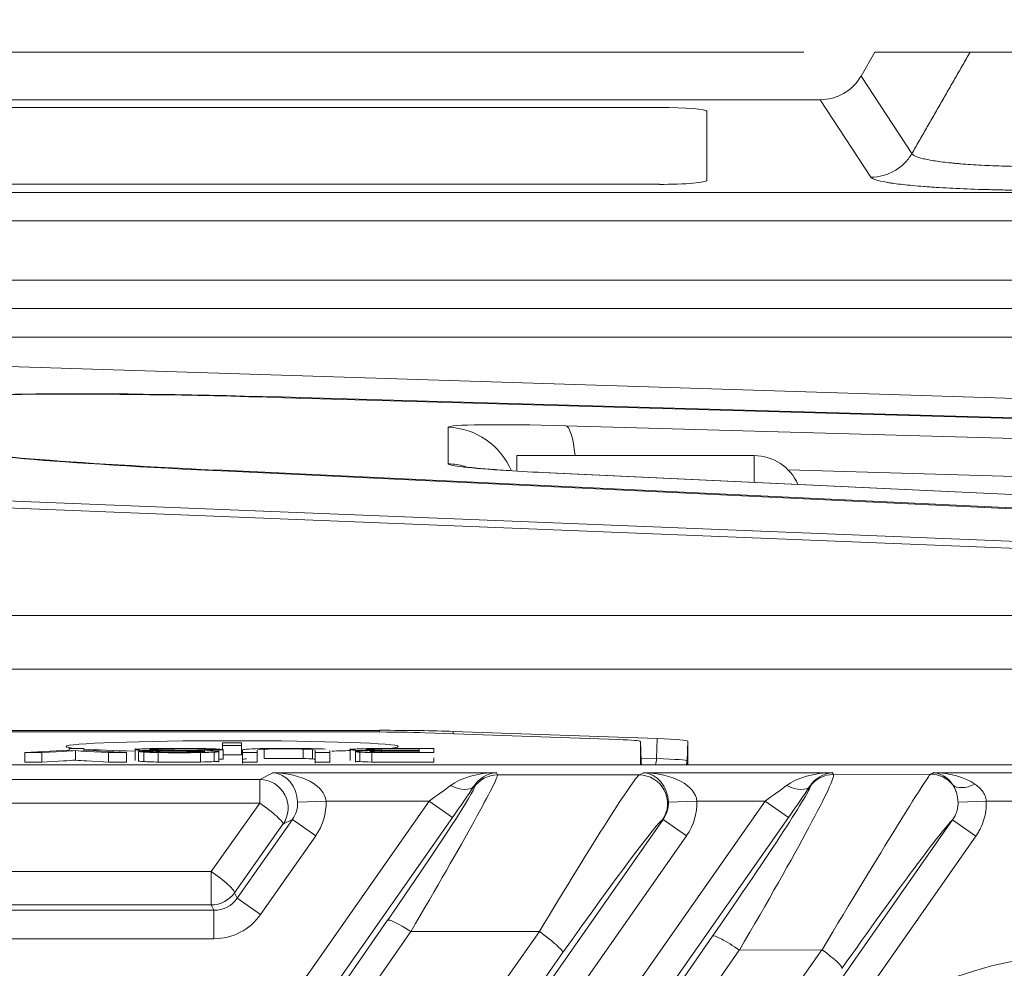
# Model space of a CAD drawing. Header units: millimetres. Extents: x 4 to 836, y 5 to 589.
# Tile 148 of 163: x 700 to 710, y 352 to 362. Entities that reach past the tile are written whole.
import ezdxf

# ---------------------------------------------------------------- set-up
doc = ezdxf.new("R2010")
doc.units = ezdxf.units.MM
doc.layers.add('1', color=7, linetype='Continuous', true_color=0xffffff)
doc.styles.add('ideas_simplex', font='simplex.shx')
doc.dimstyles.get("Standard").update_dxf_attribs({"dimtxt": 0.18, "dimasz": 0.18, "dimexe": 0.18, "dimexo": 0.0625, "dimgap": 0.09, "dimtad": 0, "dimtih": 1, "dimtoh": 1, "dimdec": 4, "dimzin": 0, "dimdsep": 46, "dimtxsty": 'Standard', "dimcen": 0.09, "dimadec": 0, "dimazin": 0, "dimtfac": 1, "dimtdec": 4, "dimtofl": 0, "dimtmove": 0, "dimatfit": 3, "dimfxl": 1, "dimtolj": 1, "dimtzin": 0, "dimarcsym": 0})

# ---------------------------------------------------------------- blocks, each defined once
blk = doc.blocks.new('_U0')
at = {"layer": '1', "color": 27, "lineweight": 13}
for p, q in [((692.58978, 322.531272), (733.359921, 387.302931)), ((733.359921, 387.302931), (735.359921, 387.302931))]:
    blk.add_line(p, q, dxfattribs=at)
at = {"layer": '1', "color": 27, "lineweight": 18}
for points in [[(698.87565, 332.517655), (700.026073, 335.338352), (700.921432, 334.774779)], [(696.585037, 328.878549), (695.434614, 326.057851), (694.539254, 326.621425)]]:
    blk.add_solid(points, dxfattribs=at)
at = {"layer": '1', "color": 87, "linetype": 'Continuous', "lineweight": 25, "char_height": 3, "attachment_point": 7, "line_spacing_factor": 1.204819, "style": 'ideas_simplex'}
for s, insert in [('\\W0.5945;4 N°5 {\\Fgdt;x}6', (740.588921, 384.937931)), ('\\W0.9188;M', (737.018921, 384.937931))]:
    blk.add_mtext(s, dxfattribs=dict(at, insert=insert))
blk = doc.blocks.new('_U6')
at = {"layer": '1', "color": 152, "lineweight": 13}
for p, q in [((707.915586, 361.359343), (604.33873, 361.359343)), ((696.641509, 245.904525), (604.338729, 245.904525))]:
    blk.add_line(p, q, dxfattribs=at)
at = {"layer": '1', "color": 27, "lineweight": 13}
blk.add_line((606.338729, 245.904525), (606.33873, 361.359343), dxfattribs=at)
at = {"layer": '1', "color": 87, "lineweight": 25}
for p, q in [((604.83873, 310.734434), (599.21373, 310.734434)), ((599.21373, 310.734434), (599.21373, 309.234434)), ((604.83873, 309.234434), (604.83873, 310.734434)), ((599.21373, 298.029434), (599.21373, 296.529434)), ((604.83873, 296.529434), (604.83873, 298.029434)), ((599.21373, 296.529434), (604.83873, 296.529434))]:
    blk.add_line(p, q, dxfattribs=at)
at = {"layer": '1', "color": 27, "lineweight": 18}
for points in [[(606.33873, 361.359343), (606.86771, 358.359345), (605.809749, 358.359341)], [(606.338729, 245.904525), (605.809749, 248.904523), (606.86771, 248.904527)]]:
    blk.add_solid(points, dxfattribs=at)
at = {"layer": '1', "color": 87, "linetype": 'Continuous', "lineweight": 25, "char_height": 3, "attachment_point": 7, "rotation": 90, "line_spacing_factor": 1.204819, "style": 'ideas_simplex'}
for s, insert in [('\\W1.1692;115,5', (597.37273, 296.491934)), ('\\W1.2097;4.55', (604.68523, 297.976934))]:
    blk.add_mtext(s, dxfattribs=dict(at, insert=insert))
blk = doc.blocks.new('_U8')
at = {"layer": '1', "color": 87, "lineweight": 25}
for p, q in [((783.434647, 346.409442), (777.809647, 346.409442)), ((777.809647, 346.409442), (777.809647, 344.909442)), ((783.434647, 344.909442), (783.434647, 346.409442)), ((777.809647, 333.704442), (777.809647, 332.204442)), ((783.434647, 332.204442), (783.434647, 333.704442)), ((777.809647, 332.204442), (783.434647, 332.204442))]:
    blk.add_line(p, q, dxfattribs=at)
at = {"layer": '1', "color": 27, "lineweight": 13}
blk.add_line((784.934647, 313.020432), (784.934647, 346.409442), dxfattribs=at)
at = {"layer": '1', "color": 152, "lineweight": 13}
for p, q in [((700.230343, 330.698102), (786.934647, 330.698102)), ((700.230343, 313.020432), (786.934647, 313.020432))]:
    blk.add_line(p, q, dxfattribs=at)
at = {"layer": '1', "color": 27, "lineweight": 18}
for points in [[(784.934647, 330.698102), (785.463627, 327.698104), (784.405666, 327.6981)], [(784.934647, 313.020432), (784.405666, 316.02043), (785.463627, 316.020434)]]:
    blk.add_solid(points, dxfattribs=at)
at = {"layer": '1', "color": 87, "linetype": 'Continuous', "lineweight": 25, "char_height": 3, "attachment_point": 7, "rotation": 90, "line_spacing_factor": 1.204819, "style": 'ideas_simplex'}
for s, insert in [('\\W1.2097;17,7', (775.968647, 333.651942)), ('\\W1.2097;.696', (783.281147, 333.651942))]:
    blk.add_mtext(s, dxfattribs=dict(at, insert=insert))

msp = doc.modelspace()

# ---------------------------------------------------------------- linework, layer by layer
at = {"layer": '1', "color": 143, "linetype": 'Continuous', "lineweight": 18}
for p, q in [((708.517, 361.107), (708.663, 361.359)), ((708.663, 361.359), (709.665, 361.359)), ((732.249, 358.659), (645.534, 358.659))]:
    msp.add_line(p, q, dxfattribs=at)
at = {"layer": '1', "color": 143, "linetype": 'Continuous', "lineweight": 13}
for p, q in [((708.517, 361.107), (709.052, 360.291)), ((708.621, 360.043), (708.086, 360.859)), ((640.18, 359.882), (737.603, 359.882)), ((737.603, 359.583), (640.18, 359.583)), ((645.534, 358.959), (732.249, 358.959))]:
    msp.add_line(p, q, dxfattribs=at)
at = {"layer": '1', "color": 18, "linetype": 'Continuous', "lineweight": 18}
for p, q in [((706.392, 360.778), (671.392, 360.778)), ((706.892, 360.008), (706.892, 360.738)), ((671.392, 359.968), (706.392, 359.968))]:
    msp.add_line(p, q, dxfattribs=at)
at = {"layer": '1', "color": 9, "linetype": 'Continuous', "lineweight": 18}
for p, q in [((724.892, 358.359), (688.892, 358.359)), ((718.636, 357.441), (698.892, 358.07)), ((702.445, 357.72), (715.341, 357.349)), ((702.61, 357.723), (715.306, 357.357)), ((712.47, 356.445), (701.721, 356.958)), ((701.852, 356.944), (712.402, 356.441)), ((705.241, 356.928), (705.233, 356.928)), ((718.339, 356.318), (705.241, 356.928)), ((713.711, 355.426), (664.072, 355.426))]:
    msp.add_line(p, q, dxfattribs=at)
at = {"layer": '1', "color": 9, "linetype": 'Continuous', "lineweight": 13}
for p, q in [((702.61, 357.723), (702.61, 357.715)), ((705.407, 357.424), (718.63, 357.047)), ((704.168, 357.023), (704.168, 357.408)), ((701.721, 356.958), (701.721, 356.95)), ((718.33, 356.318), (705.233, 356.928)), ((718.734, 356.645), (707.75, 356.958)), ((714.752, 355.949), (698.857, 356.585)), ((698.892, 356.657), (714.986, 356.013))]:
    msp.add_line(p, q, dxfattribs=at)
at = {"layer": '1', "color": 27, "linetype": 'Continuous', "lineweight": 18}
for p, q in [((707.392, 357.109), (704.892, 357.109)), ((704.892, 356.945), (704.892, 357.109)), ((712.878, 353.85), (664.905, 353.85))]:
    msp.add_line(p, q, dxfattribs=at)
at = {"layer": '1', "color": 27, "linetype": 'Continuous', "lineweight": 13}
for p, q in [((707.392, 357.109), (707.392, 356.828)), ((675.601, 353.697), (702.182, 353.697)), ((702.182, 353.697), (702.32, 353.769)), ((702.182, 353.697), (702.182, 353.449)), ((702.32, 353.769), (704.675, 353.769)), ((704.675, 353.769), (704.687, 353.745)), ((704.687, 353.745), (706.179, 353.745)), ((706.179, 353.745), (706.226, 353.769)), ((706.226, 353.769), (708.215, 353.769)), ((708.215, 353.769), (708.225, 353.75)), ((708.225, 353.75), (709.249, 353.754)), ((709.249, 353.754), (709.278, 353.769)), ((709.278, 353.769), (712.85, 353.769)), ((704.442, 353.617), (704.438, 353.625)), ((707.98, 353.622), (707.978, 353.625)), ((697.16, 343.747), (703.968, 353.47)), ((698.971, 341.278), (707.508, 353.47)), ((702.881, 353.47), (702.582, 353.46)), ((703.968, 353.47), (702.881, 353.47)), ((703.968, 353.47), (704.213, 353.298)), ((706.787, 353.47), (706.488, 353.46)), ((707.508, 353.47), (706.787, 353.47)), ((707.508, 353.47), (707.753, 353.298)), ((709.538, 353.459), (709.836, 353.47)), ((712.85, 353.47), (709.836, 353.47)), ((702.182, 353.449), (675.601, 353.449)), ((701.671, 352.728), (702.182, 353.449)), ((704.213, 353.298), (697.406, 343.575)), ((698.654, 342.168), (706.433, 353.277)), ((707.753, 353.298), (699.217, 341.106)), ((700.854, 340.951), (709.481, 353.272)), ((701.946, 352.447), (702.527, 353.277)), ((702.527, 353.277), (702.427, 353.225)), ((702.773, 353.105), (702.527, 353.277)), ((706.433, 353.277), (706.425, 353.273)), ((706.678, 353.105), (706.433, 353.277)), ((709.726, 353.1), (709.481, 353.272)), ((702.427, 353.225), (701.916, 352.504)), ((706.678, 353.105), (698.899, 341.996)), ((702.773, 353.105), (702.191, 352.275)), ((709.726, 353.1), (707.97, 350.591)), ((676.112, 352.728), (701.671, 352.728)), ((701.671, 352.728), (701.671, 352.376)), ((701.916, 352.504), (701.946, 352.447)), ((702.191, 352.275), (701.946, 352.447)), ((701.671, 352.376), (676.112, 352.376)), ((701.7, 352.319), (701.671, 352.376)), ((676.083, 352.319), (701.7, 352.319)), ((701.7, 352.02), (701.7, 352.319)), ((697.465, 343.461), (703.528, 352.214)), ((701.7, 352.02), (676.083, 352.02)), ((703.773, 352.094), (697.711, 343.341)), ((698.31, 342.461), (705.128, 352.094)), ((699.318, 341.036), (706.953, 352.048)), ((705.128, 352.094), (703.773, 352.094)), ((705.373, 351.87), (698.556, 342.237)), ((707.234, 351.899), (699.599, 340.887)), ((700.547, 341.214), (708.105, 351.903)), ((708.105, 351.903), (707.234, 351.899))]:
    msp.add_line(p, q, dxfattribs=at)
at = {"layer": '1', "color": 252, "linetype": 'Continuous', "lineweight": 18}
for p, q in [((664.642, 354.859), (713.141, 354.859)), ((674.339, 354.215), (703.444, 354.215)), ((703.36, 354.198), (674.423, 354.198)), ((704.22, 354.204), (706.37, 354.129)), ((705.957, 354.119), (703.926, 354.19)), ((706.199, 353.892), (706.192, 354.099)), ((706.192, 353.85), (706.192, 354.099)), ((706.692, 354.102), (706.692, 353.85))]:
    msp.add_line(p, q, dxfattribs=at)
at = {"layer": '1', "color": 252, "linetype": 'Continuous', "lineweight": 13}
for p, q in [((703.444, 354.198), (703.444, 354.215)), ((704.22, 354.204), (704.22, 354.179)), ((706.362, 353.917), (706.37, 354.129)), ((706.692, 354.102), (706.684, 353.895)), ((706.198, 353.923), (706.362, 353.917)), ((706.199, 353.85), (706.199, 353.892)), ((706.684, 353.895), (706.684, 353.85))]:
    msp.add_line(p, q, dxfattribs=at)
at = {"layer": '1', "color": 7, "linetype": 'Continuous', "lineweight": 18}
for p, q in [((700.243, 354.001), (700.243, 353.901)), ((700.869, 354.024), (700.869, 353.899)), ((700.904, 353.992), (700.904, 353.893)), ((701.152, 354.019), (701.152, 354.006)), ((701.604, 354.015), (701.604, 354.001)), ((701.753, 353.879), (701.753, 354.004)), ((701.792, 354.084), (701.792, 354.056)), ((701.992, 354.084), (701.792, 354.084)), ((701.792, 354.056), (701.792, 354.012)), ((701.792, 354.056), (701.992, 354.056)), ((701.798, 354.01), (701.798, 353.91)), ((701.992, 354.056), (701.992, 354.084)), ((701.992, 354.056), (701.992, 353.956)), ((702.002, 353.867), (702.002, 353.993)), ((702.64, 354.018), (702.64, 353.918)), ((702.766, 353.868), (702.766, 353.993)), ((702.92, 353.877), (702.92, 354.001)), ((703.135, 354.024), (703.135, 353.899)), ((703.191, 354.004), (703.191, 353.879)), ((703.318, 354.015), (703.318, 354.008)), ((703.377, 354.018), (703.377, 354.005)), ((703.466, 354.019), (703.466, 354.004)), ((699.709, 353.98), (699.709, 353.88)), ((700.779, 353.98), (700.779, 353.88)), ((700.961, 353.986), (700.961, 353.886)), ((701.114, 353.981), (701.114, 353.881)), ((701.557, 353.981), (701.557, 353.881)), ((701.798, 353.956), (701.992, 353.956)), ((703.364, 353.981), (703.364, 353.881))]:
    msp.add_line(p, q, dxfattribs=at)
at = {"layer": '1', "color": 7, "linetype": 'Continuous', "lineweight": 13}
for p, q in [((700.917, 354.005), (700.917, 353.993)), ((702.229, 354.017), (702.229, 353.917)), ((702.737, 354.014), (702.737, 353.914)), ((703.462, 353.998), (703.462, 353.986)), ((699.889, 353.98), (699.889, 353.88)), ((700.591, 353.98), (700.591, 353.88)), ((701.703, 353.985), (701.703, 353.885)), ((703.237, 353.985), (703.237, 353.886))]:
    msp.add_line(p, q, dxfattribs=at)
at = {"layer": '1', "color": 9, "linetype": 'Continuous', "lineweight": 18}
msp.add_circle((710.892, 347.859), 4, dxfattribs=at)
at = {"layer": '1', "color": 27, "linetype": 'Continuous', "lineweight": 18}
msp.add_arc((707.392, 356.609), 0.5, 23.1863, 90, dxfattribs=at)
at = {"layer": '1', "color": 143, "linetype": 'Continuous', "lineweight": 18}
msp.add_ellipse((708.083, 361.361), major_axis=(-0.275, 0.42), ratio=0.995307, start_param=2.563384, end_param=3.604367, dxfattribs=at)
at = {"layer": '1', "color": 18, "linetype": 'Continuous', "lineweight": 18}
for centre, start_param, end_param in [((706.392, 360.738), 3.141593, 4.712389), ((706.392, 360.008), 1.570796, 3.141593)]:
    msp.add_ellipse(centre, major_axis=(-0.5, 0), ratio=0.081033, start_param=start_param, end_param=end_param, dxfattribs=at)
at = {"layer": '1', "color": 9, "linetype": 'Continuous', "lineweight": 18}
for centre, major_axis, ratio, start_param, end_param in [((703.392, 357.54), (-4.5, 0.157), 0.034878, 4.888142, 6.284406), ((703.192, 357.546), (-4.3, 0.15), 0.034878, 4.888142, 6.284406), ((703.192, 357.047), (-4.3, 0.15), 0.034878, 0.00122, 1.222951), ((703.392, 357.038), (-4.5, 0.157), 0.034878, 0.00122, 1.222951), ((705.668, 356.972), (-1.5, 0.051), 0.040937, 0.949773, 1.277918)]:
    msp.add_ellipse(centre, major_axis=major_axis, ratio=ratio, start_param=start_param, end_param=end_param, dxfattribs=at)
at = {"layer": '1', "color": 9, "linetype": 'Continuous', "lineweight": 13}
for centre, major_axis, ratio, start_param, end_param in [((705.668, 357.355), (-1.5, 0.053), 0.040247, 4.888357, 6.284621), ((705.381, 356.675), (0.021, 0.75), 0.181414, 5.336019, 6.247711), ((704.142, 356.659), (-0.75, 0), 0.999391, 3.5385, 4.677482), ((704.142, 356.274), (-0.75, 0), 0.999391, 4.445419, 4.677482), ((705.668, 356.972), (-1.5, 0.051), 0.040937, 0.0014, 0.949773)]:
    msp.add_ellipse(centre, major_axis=major_axis, ratio=ratio, start_param=start_param, end_param=end_param, dxfattribs=at)
at = {"layer": '1', "color": 252, "linetype": 'Continuous', "lineweight": 18}
for centre, major_axis, ratio, start_param, end_param in [((703.36, 354.17), (-0.8, 0), 0.034896, 3.926938, 4.712389), ((703.443, 354.177), (-1.1, 0), 0.034981, 3.927651, 4.711379), ((701.892, 354.045), (-1.75, 0), 0.034899, 3.141593, 6.283185), ((705.391, 354.099), (-0.8, 0), 0.034886, 3.141594, 3.927149), ((705.591, 354.102), (-1.101, 0), 0.034921, 3.141591, 3.926431), ((701.892, 354.045), (-1.75, 0), 0.034899, 0, 0.359614), ((701.892, 354.045), (-1.75, 0), 0.034899, 0.466527, 0.940416), ((701.892, 354.045), (-1.75, 0), 0.034899, 2.213252, 2.360907), ((701.892, 354.045), (-1.75, 0), 0.034899, 2.779131, 3.141593)]:
    msp.add_ellipse(centre, major_axis=major_axis, ratio=ratio, start_param=start_param, end_param=end_param, dxfattribs=at)
at = {"layer": '1', "color": 252, "linetype": 'Continuous', "lineweight": 13}
for centre, major_axis, ratio, start_param, end_param in [((706.399, 353.899), (0.2, 0), 0.999391, 3.176521, 3.390078), ((706.221, 353.924), (-0.007, -0.2), 0.706676, 1.21608, 1.560537), ((705.584, 353.902), (-1.1, 0.007), 0.02595, 3.14207, 3.92691), ((706.484, 353.902), (-0.2, 0), 0.999391, 2.87926, 3.106665)]:
    msp.add_ellipse(centre, major_axis=major_axis, ratio=ratio, start_param=start_param, end_param=end_param, dxfattribs=at)
at = {"layer": '1', "color": 27, "linetype": 'Continuous', "lineweight": 13}
for centre, major_axis, ratio, start_param, end_param in [((702.182, 353.397), (-0.139, 0.266), 0.997152, 3.622727, 5.802051), ((702.32, 353.47), (-0.561, 0.015), 0.534057, 3.190442, 4.726332), ((702.32, 353.47), (-0.068, 0.295), 0.857617, 4.484712, 6.020602), ((703.495, 351.746), (-1.191, -2), 0.026751, 1.761265, 3.122622), ((704.675, 353.47), (-0.589, -0.014), 0.508639, 4.700195, 5.659492), ((704.675, 353.47), (-0.155, -0.264), 0.92399, 3.709037, 4.668333), ((704.687, 353.445), (-0.266, -0.139), 0.999226, 4.232741, 5.192037), ((704.992, 351.746), (-1.191, -2), 0.026751, 3.192435, 4.553791), ((706.179, 353.445), (0.139, -0.266), 0.997152, 0.481134, 2.660458), ((706.226, 353.47), (-0.561, 0.015), 0.534057, 3.190442, 4.726332), ((706.226, 353.47), (-0.068, 0.295), 0.857617, 4.484712, 6.020602), ((707.036, 351.746), (-1.189, -2.004), 0.040007, 1.670938, 3.130384), ((708.215, 353.47), (-0.589, -0.014), 0.508639, 4.700195, 5.659492), ((708.215, 353.47), (-0.155, -0.264), 0.92399, 3.709037, 4.668333), ((708.225, 353.45), (0.266, 0.139), 0.999226, 1.091148, 2.050445), ((708.052, 351.75), (-1.199, -2.005), 0.013847, 3.185111, 4.644557), ((709.249, 353.454), (0.139, -0.266), 0.997152, 1.762406, 2.660458), ((709.278, 353.47), (-0.561, 0.015), 0.534057, 3.828279, 4.726332), ((709.278, 353.47), (-0.068, 0.295), 0.857617, 5.12255, 6.020602), ((703.25, 351.918), (-1.192, -1.7), 0.028594, 1.765373, 3.12673), ((703.942, 353.47), (-0.421, -0.3), 0.028746, 1.61113, 2.187723), ((704.192, 353.797), (0.249, -0.167), 0.474901, 5.021515, 6.243518), ((704.188, 353.298), (-0.421, -0.6), 0.028594, 1.59084, 2.167433), ((706.79, 351.918), (-1.189, -1.705), 0.028665, 1.667159, 3.126605), ((707.482, 353.47), (-0.421, -0.3), 0.028746, 1.61113, 2.187723), ((707.733, 353.797), (0.249, -0.167), 0.474901, 5.021515, 6.243518), ((707.728, 353.298), (-0.421, -0.6), 0.028594, 1.59084, 2.167433), ((709.717, 353.827), (-0.243, -0.176), 0.514474, 0.086441, 1.213616), ((702.28, 353.449), (0.534, 0.278), 0.997152, 5.193523, 5.836957), ((706.186, 353.449), (0.534, 0.278), 0.997152, 5.193523, 5.836957), ((702.182, 353.397), (-0.245, 0.173), 0.14246, 3.176859, 4.812872), ((702.28, 353.449), (-0.268, -0.14), 0.991514, 2.051931, 2.695365), ((706.186, 353.449), (-0.268, -0.14), 0.991514, 2.051931, 2.695365), ((705.238, 351.574), (-1.192, -1.7), 0.028594, 3.196543, 4.557899), ((708.297, 351.578), (-1.201, -1.705), 0.028764, 3.27912, 4.656645), ((701.671, 352.676), (-0.245, 0.173), 0.14246, 3.176859, 4.812872), ((701.671, 352.676), (0.266, 0.139), 0.999226, 4.232741, 5.192037), ((701.7, 352.62), (-0.139, 0.267), 0.997682, 2.661944, 3.621241), ((701.7, 352.62), (0.277, -0.533), 0.999226, 5.803537, 6.762834), ((703.773, 352.042), (-0.247, 0.171), 0.14345, 4.81143, 6.247914), ((705.128, 352.042), (0.245, -0.173), 0.14246, 0.035266, 1.67128), ((707.199, 351.876), (0.247, -0.171), 0.130769, 1.516908, 3.106384), ((708.07, 351.88), (0.245, -0.173), 0.131253, 0.035211, 1.518117)]:
    msp.add_ellipse(centre, major_axis=major_axis, ratio=ratio, start_param=start_param, end_param=end_param, dxfattribs=at)
at = {"layer": '1', "color": 143, "linetype": 'Continuous', "lineweight": 13}
msp.add_open_spline([(709.665, 361.359), (709.052, 360.291)], degree=1, dxfattribs=at)
at = {"layer": '1', "color": 143, "linetype": 'Continuous', "lineweight": 18}
msp.add_open_spline([(709.665, 361.359), (709.668, 361.359), (709.671, 361.359), (709.68, 361.359), (709.685, 361.359), (709.705, 361.359), (709.722, 361.359), (709.753, 361.359), (709.764, 361.359), (709.782, 361.359), (709.789, 361.359), (709.802, 361.359), (709.822, 361.359), (709.845, 361.359), (709.876, 361.359), (709.893, 361.359), (709.944, 361.359), (709.981, 361.359), (710.04, 361.359), (710.06, 361.359), (710.102, 361.359), (710.123, 361.359), (710.188, 361.359), (710.232, 361.359), (710.289, 361.359), (710.3, 361.359), (710.323, 361.359), (710.335, 361.359), (710.37, 361.359), (710.393, 361.359), (710.416, 361.359)], degree=3, knots=[0, 0, 0, 0, 0.0625, 0.0625, 0.125, 0.125, 0.25, 0.25, 0.3125, 0.3125, 0.34375, 0.34375, 0.375, 0.4375, 0.4375, 0.5, 0.5, 0.625, 0.625, 0.6875, 0.6875, 0.75, 0.75, 0.875, 0.875, 0.90625, 0.90625, 0.9375, 0.9375, 1, 1, 1, 1], dxfattribs=at)
msp.add_open_spline([(669.697, 360.859), (708.086, 360.859)], degree=1, dxfattribs=at)
at = {"layer": '1', "color": 143, "linetype": 'Continuous', "lineweight": 13}
for points, knots in [([(708.621, 360.043), (708.664, 360.043), (708.707, 360.049), (708.791, 360.072), (708.831, 360.088), (708.907, 360.132), (708.941, 360.158), (709.003, 360.219), (709.03, 360.254), (709.052, 360.291)], [0, 0, 0, 0, 0.25, 0.25, 0.5, 0.5, 0.75, 0.75, 1, 1, 1, 1]), ([(709.052, 360.291), (709.054, 360.287), (709.058, 360.282), (709.067, 360.275), (709.07, 360.273), (709.078, 360.268), (709.083, 360.266), (709.108, 360.255), (709.136, 360.246), (709.18, 360.236), (709.189, 360.234), (709.209, 360.23), (709.219, 360.228), (709.251, 360.221), (709.274, 360.218), (709.349, 360.206), (709.405, 360.199), (709.484, 360.191), (709.5, 360.19), (709.533, 360.187), (709.55, 360.185), (709.601, 360.181), (709.637, 360.178), (709.747, 360.171), (709.824, 360.167), (709.987, 360.16), (710.071, 360.158), (710.241, 360.154), (710.327, 360.153), (710.416, 360.153)], [0, 0, 0, 0, 0.0625, 0.0625, 0.09375, 0.09375, 0.125, 0.125, 0.25, 0.25, 0.28125, 0.28125, 0.3125, 0.3125, 0.375, 0.375, 0.5, 0.5, 0.53125, 0.53125, 0.5625, 0.5625, 0.625, 0.625, 0.75, 0.75, 0.875, 0.875, 1, 1, 1, 1]), ([(710.415, 359.905), (710.3, 359.905), (710.188, 359.906), (710.021, 359.908), (709.967, 359.909), (709.858, 359.912), (709.804, 359.913), (709.644, 359.918), (709.543, 359.923), (709.4, 359.93), (709.353, 359.933), (709.286, 359.937), (709.263, 359.938), (709.22, 359.942), (709.199, 359.943), (709.095, 359.951), (709.021, 359.958), (708.923, 359.969), (708.892, 359.973), (708.849, 359.979), (708.835, 359.981), (708.809, 359.985), (708.797, 359.987), (708.737, 359.998), (708.7, 360.007), (708.665, 360.018), (708.659, 360.02), (708.648, 360.025), (708.643, 360.027), (708.63, 360.034), (708.624, 360.038), (708.621, 360.043)], [0, 0, 0, 0, 0.125, 0.125, 0.1875, 0.1875, 0.25, 0.25, 0.375, 0.375, 0.4375, 0.4375, 0.46875, 0.46875, 0.5, 0.5, 0.625, 0.625, 0.6875, 0.6875, 0.71875, 0.71875, 0.75, 0.75, 0.875, 0.875, 0.90625, 0.90625, 0.9375, 0.9375, 1, 1, 1, 1])]:
    msp.add_open_spline(points, degree=3, knots=knots, dxfattribs=at)
at = {"layer": '1', "color": 9, "linetype": 'Continuous', "lineweight": 18}
msp.add_open_spline([(704.81, 356.951), (704.724, 356.957), (704.57, 356.968), (704.413, 356.982), (704.343, 356.991), (704.33, 356.993), (704.33, 356.993)], degree=3, knots=[0, 0, 0, 0, 0.309642, 0.635297, 0.886917, 1, 1, 1, 1], dxfattribs=at)
at = {"layer": '1', "color": 7, "linetype": 'Continuous', "lineweight": 18}
for points, degree in [([(699.709, 353.98), (699.709, 353.98), (700.175, 354.005), (700.175, 354.005)], 3), ([(700.329, 354.024), (700.329, 354.024), (700.329, 354.005), (700.329, 354.005)], 3), ([(700.329, 354.005), (700.329, 354.005), (700.779, 353.98), (700.779, 353.98)], 3), ([(700.904, 353.992), (700.904, 353.992), (701.052, 353.993), (701.052, 353.993)], 3), ([(700.961, 353.986), (700.926, 353.988), (700.907, 353.99), (700.904, 353.992)], 3), ([(701.068, 354.001), (701, 354.002), (700.95, 354.004), (700.917, 354.005)], 3), ([(700.922, 354.018), (700.958, 354.02), (701.009, 354.022), (701.076, 354.023)], 3), ([(701.05, 354.009), (701.071, 354.008), (701.106, 354.007), (701.155, 354.006)], 3), ([(701.152, 354.019), (701.106, 354.018), (701.073, 354.017), (701.051, 354.016)], 3), ([(701.052, 353.993), (701.06, 353.99), (701.087, 353.988), (701.133, 353.987)], 3), ([(701.326, 353.998), (701.201, 353.999), (701.115, 354), (701.068, 354.001)], 3), ([(701.155, 354.006), (701.186, 354.006), (701.255, 354.005), (701.362, 354.004)], 3), ([(701.559, 353.995), (701.529, 353.996), (701.452, 353.997), (701.326, 353.998)], 3), ([(701.362, 354.004), (701.469, 354.003), (701.545, 354.002), (701.588, 354.001)], 3), ([(701.566, 354.023), (701.637, 354.022), (701.693, 354.02), (701.734, 354.018)], 3), ([(701.588, 354.001), (701.643, 354), (701.685, 353.999), (701.712, 353.997)], 3), ([(701.652, 354.01), (701.645, 354.012), (701.629, 354.014), (701.604, 354.015)], 3), ([(701.798, 354.01), (701.798, 354.01), (701.652, 354.01), (701.652, 354.01)], 3), ([(701.734, 354.018), (701.774, 354.016), (701.796, 354.013), (701.798, 354.01)], 3), ([(702.186, 354.023), (702.117, 354.021), (702.069, 354.019), (702.042, 354.016)], 3), ([(702.64, 354.018), (702.686, 354.017), (702.719, 354.016), (702.737, 354.014)], 3), ([(702.875, 354.017), (702.846, 354.019), (702.796, 354.021), (702.726, 354.023)], 3), ([(702.766, 354.006), (702.766, 354.006), (702.766, 353.997), (702.766, 353.99)], 3), ([(703.355, 354.001), (703.284, 354.001), (703.23, 354.003), (703.192, 354.005)], 3), ([(703.232, 353.997), (703.259, 353.998), (703.3, 354), (703.355, 354.001)], 3), ([(703.255, 354.021), (703.289, 354.022), (703.332, 354.023), (703.383, 354.023)], 3), ([(703.377, 354.018), (703.353, 354.017), (703.333, 354.016), (703.318, 354.015)], 3), ([(703.328, 354.007), (703.351, 354.006), (703.381, 354.005), (703.421, 354.005)], 3), ([(703.371, 353.988), (703.39, 353.987), (703.416, 353.986), (703.451, 353.986)], 3), ([(703.462, 353.998), (703.423, 353.998), (703.393, 353.997), (703.373, 353.996)], 3), ([(703.466, 354.019), (703.43, 354.019), (703.401, 354.018), (703.377, 354.018)], 3), ([(699.889, 353.98), (699.889, 353.98), (699.709, 353.98), (699.709, 353.98)], 3), ([(700.779, 353.98), (700.779, 353.98), (700.591, 353.98), (700.591, 353.98)], 3), ([(700.961, 353.886), (700.926, 353.888), (700.907, 353.89), (700.904, 353.893)], 3), ([(701.114, 353.981), (701.048, 353.982), (700.997, 353.983), (700.961, 353.986)], 3), ([(701.114, 353.881), (701.048, 353.882), (700.997, 353.884), (700.961, 353.886)], 3), ([(701.703, 353.985), (701.67, 353.983), (701.621, 353.982), (701.557, 353.981)], 3), ([(701.703, 353.885), (701.67, 353.883), (701.621, 353.882), (701.557, 353.881)], 3), ([(701.753, 353.891), (701.753, 353.889), (701.736, 353.887), (701.703, 353.885)], 3), ([(701.798, 353.91), (701.798, 353.91), (701.778, 353.91), (701.753, 353.91)], 3), ([(702.157, 353.98), (702.157, 353.88)], 1), ([(702.64, 353.918), (702.686, 353.917), (702.719, 353.916), (702.737, 353.914)], 3), ([(703.364, 353.981), (703.31, 353.982), (703.268, 353.984), (703.237, 353.985)], 3), ([(703.364, 353.881), (703.31, 353.882), (703.268, 353.884), (703.237, 353.886)], 3), ([(699.889, 353.88), (699.889, 353.88), (699.709, 353.88), (699.709, 353.88)], 3), ([(700.779, 353.88), (700.779, 353.88), (700.591, 353.88), (700.591, 353.88)], 3)]:
    msp.add_open_spline(points, degree=degree, dxfattribs=at)
at = {"layer": '1', "color": 7, "linetype": 'Continuous', "lineweight": 13}
for points, knots in [([(700.243, 354.001), (700.208, 353.999), (700.165, 353.996), (700.115, 353.993), (700.115, 353.993), (699.889, 353.98), (699.889, 353.98)], [0, 0, 0, 0, 0.5, 0.5, 0.5, 1, 1, 1, 1]), ([(702.737, 354.014), (702.756, 354.012), (702.766, 354.009), (702.766, 354.006), (702.766, 354.006), (702.766, 354.006)], [0, 0, 0, 0, 0.999922, 0.999922, 1, 1, 1, 1]), ([(702.766, 353.98), (702.766, 353.98), (702.92, 353.98), (702.92, 353.98), (702.92, 353.98), (702.92, 353.984), (702.92, 353.989)], [0, 0, 0, 0, 0.714485, 0.714485, 0.714485, 1, 1, 1, 1]), ([(702.002, 353.98), (702.002, 353.98), (702.002, 353.98), (702.002, 353.98), (702.002, 353.98), (702.157, 353.98), (702.157, 353.98)], [0, 0, 0, 0, 0.000031, 0.000031, 0.000031, 1, 1, 1, 1])]:
    msp.add_open_spline(points, degree=3, knots=knots, dxfattribs=at)
at = {"layer": '1', "color": 7, "linetype": 'Continuous', "lineweight": 18}
for points, knots in [([(700.175, 354.018), (700.175, 354.021), (700.175, 354.024), (700.175, 354.024), (700.175, 354.024), (700.329, 354.024), (700.329, 354.024)], [0, 0, 0, 0, 0.280556, 0.280556, 0.280556, 1, 1, 1, 1]), ([(700.591, 353.98), (700.591, 353.98), (700.361, 353.993), (700.361, 353.993), (700.319, 353.996), (700.279, 353.998), (700.243, 354.001)], [0, 0, 0, 0, 0.5, 0.5, 0.5, 1, 1, 1, 1]), ([(700.917, 354.005), (700.885, 354.007), (700.869, 354.009), (700.869, 354.014), (700.887, 354.016), (700.922, 354.018)], [0, 0, 0, 0, 0.5, 0.5, 1, 1, 1, 1]), ([(701.051, 354.016), (701.029, 354.015), (701.018, 354.014), (701.018, 354.011), (701.028, 354.01), (701.05, 354.009)], [0, 0, 0, 0, 0.5, 0.5, 1, 1, 1, 1]), ([(701.076, 354.023), (701.142, 354.024), (701.217, 354.025), (701.3, 354.025), (701.406, 354.025), (701.494, 354.024), (701.566, 354.023)], [0, 0, 0, 0, 0.5, 0.5, 0.5, 1, 1, 1, 1]), ([(701.133, 353.987), (701.179, 353.985), (701.246, 353.984), (701.336, 353.984), (701.43, 353.984), (701.497, 353.985), (701.54, 353.986)], [0, 0, 0, 0, 0.5, 0.5, 0.5, 1, 1, 1, 1]), ([(701.604, 354.015), (701.579, 354.016), (701.54, 354.018), (701.434, 354.019), (701.374, 354.02), (701.308, 354.02), (701.249, 354.02), (701.197, 354.019), (701.152, 354.019)], [0, 0, 0, 0, 0.333333, 0.333333, 0.666667, 0.666667, 0.666667, 1, 1, 1, 1]), ([(701.54, 353.986), (701.583, 353.988), (701.604, 353.989), (701.604, 353.993), (701.589, 353.994), (701.559, 353.995)], [0, 0, 0, 0, 0.5, 0.5, 1, 1, 1, 1]), ([(701.712, 353.997), (701.739, 353.995), (701.753, 353.993), (701.753, 353.989), (701.736, 353.987), (701.703, 353.985)], [0, 0, 0, 0, 0.5, 0.5, 1, 1, 1, 1]), ([(702.042, 354.016), (702.016, 354.014), (702.002, 354.01), (702.002, 354.006), (702.002, 354.006), (702.002, 354.002), (702.002, 353.997)], [0, 0, 0, 0, 0.716533, 0.716533, 0.716533, 1, 1, 1, 1]), ([(702.157, 353.98), (702.157, 353.98), (702.157, 354.006), (702.157, 354.006), (702.157, 354.011), (702.181, 354.015), (702.229, 354.017)], [0, 0, 0, 0, 0.499922, 0.499922, 0.499922, 1, 1, 1, 1]), ([(702.726, 354.023), (702.657, 354.024), (702.568, 354.025), (702.458, 354.025), (702.346, 354.025), (702.255, 354.024), (702.186, 354.023)], [0, 0, 0, 0, 0.5, 0.5, 0.5, 1, 1, 1, 1]), ([(702.229, 354.017), (702.277, 354.019), (702.358, 354.02), (702.472, 354.02), (702.538, 354.02), (702.594, 354.019), (702.64, 354.018)], [0, 0, 0, 0, 0.5, 0.5, 0.5, 1, 1, 1, 1]), ([(703.192, 354.005), (703.154, 354.007), (703.135, 354.009), (703.135, 354.013), (703.146, 354.015), (703.193, 354.019), (703.221, 354.02), (703.255, 354.021)], [0, 0, 0, 0, 0.333333, 0.333333, 0.666667, 0.666667, 1, 1, 1, 1]), ([(703.237, 353.985), (703.207, 353.987), (703.191, 353.989), (703.191, 353.993), (703.205, 353.995), (703.232, 353.997)], [0, 0, 0, 0, 0.5, 0.5, 1, 1, 1, 1]), ([(703.318, 354.015), (703.303, 354.014), (703.295, 354.013), (703.295, 354.01), (703.306, 354.008), (703.328, 354.007)], [0, 0, 0, 0, 0.5, 0.5, 1, 1, 1, 1]), ([(703.373, 353.996), (703.353, 353.995), (703.343, 353.994), (703.343, 353.991), (703.353, 353.989), (703.371, 353.988)], [0, 0, 0, 0, 0.5, 0.5, 1, 1, 1, 1]), ([(704.016, 354.024), (704.016, 354.024), (704.016, 353.98), (704.016, 353.98), (704.016, 353.98), (703.578, 353.98), (703.578, 353.98), (703.489, 353.98), (703.418, 353.98), (703.364, 353.981)], [0, 0, 0, 0, 0.333333, 0.333333, 0.333333, 0.666667, 0.666667, 0.666667, 1, 1, 1, 1]), ([(703.383, 354.023), (703.434, 354.024), (703.497, 354.024), (703.571, 354.024), (703.571, 354.024), (704.016, 354.024), (704.016, 354.024)], [0, 0, 0, 0, 0.5, 0.5, 0.5, 1, 1, 1, 1]), ([(703.421, 354.005), (703.461, 354.004), (703.518, 354.004), (703.592, 354.004), (703.592, 354.004), (703.861, 354.004), (703.861, 354.004), (703.861, 354.004), (703.861, 354.019), (703.861, 354.019)], [0, 0, 0, 0, 0.333391, 0.333391, 0.333391, 0.666783, 0.666783, 0.666783, 1, 1, 1, 1]), ([(703.451, 353.986), (703.485, 353.985), (703.544, 353.985), (703.628, 353.985), (703.628, 353.985), (703.861, 353.985), (703.861, 353.985), (703.861, 353.985), (703.861, 353.985), (703.861, 353.985)], [0, 0, 0, 0, 0.484943, 0.484943, 0.484943, 0.969885, 0.969885, 0.969885, 1, 1, 1, 1]), ([(703.861, 353.999), (703.861, 353.999), (703.609, 353.999), (703.609, 353.999), (703.541, 353.999), (703.492, 353.998), (703.462, 353.998)], [0, 0, 0, 0, 0.5, 0.5, 0.5, 1, 1, 1, 1]), ([(703.861, 354.019), (703.861, 354.019), (703.571, 354.019), (703.571, 354.019), (703.521, 354.019), (703.486, 354.019), (703.466, 354.019)], [0, 0, 0, 0, 0.5, 0.5, 0.5, 1, 1, 1, 1]), ([(700.243, 353.901), (700.208, 353.899), (700.165, 353.896), (700.115, 353.893), (700.115, 353.893), (699.889, 353.88), (699.889, 353.88)], [0, 0, 0, 0, 0.5, 0.5, 0.5, 1, 1, 1, 1]), ([(700.591, 353.88), (700.591, 353.88), (700.361, 353.893), (700.361, 353.893), (700.319, 353.896), (700.279, 353.898), (700.243, 353.901)], [0, 0, 0, 0, 0.5, 0.5, 0.5, 1, 1, 1, 1]), ([(701.557, 353.981), (701.492, 353.98), (701.421, 353.979), (701.343, 353.979), (701.256, 353.979), (701.18, 353.98), (701.114, 353.981)], [0, 0, 0, 0, 0.5, 0.5, 0.5, 1, 1, 1, 1]), ([(702.042, 353.916), (702.016, 353.914), (702.002, 353.91), (702.002, 353.906), (702.002, 353.906), (702.002, 353.88), (702.002, 353.88), (702.002, 353.88), (702.157, 353.88), (702.157, 353.88)], [0, 0, 0, 0, 0.333333, 0.333333, 0.333333, 0.666667, 0.666667, 0.666667, 1, 1, 1, 1]), ([(702.229, 353.917), (702.277, 353.919), (702.358, 353.92), (702.472, 353.92), (702.538, 353.92), (702.594, 353.919), (702.64, 353.918)], [0, 0, 0, 0, 0.5, 0.5, 0.5, 1, 1, 1, 1]), ([(702.737, 353.914), (702.756, 353.912), (702.766, 353.909), (702.766, 353.906), (702.766, 353.906), (702.766, 353.88), (702.766, 353.88), (702.766, 353.88), (702.92, 353.88), (702.92, 353.88), (702.92, 353.88), (702.92, 353.884), (702.92, 353.889)], [0, 0, 0, 0, 0.294217, 0.294217, 0.294217, 0.588433, 0.588433, 0.588433, 0.88265, 0.88265, 0.88265, 1, 1, 1, 1]), ([(703.237, 353.886), (703.207, 353.887), (703.191, 353.889), (703.191, 353.891), (703.191, 353.891), (703.191, 353.891)], [0, 0, 0, 0, 0.992494, 0.992494, 1, 1, 1, 1]), ([(704.016, 353.924), (704.016, 353.924), (704.016, 353.88), (704.016, 353.88), (704.016, 353.88), (703.578, 353.88), (703.578, 353.88), (703.489, 353.88), (703.418, 353.881), (703.364, 353.881)], [0, 0, 0, 0, 0.333333, 0.333333, 0.333333, 0.666667, 0.666667, 0.666667, 1, 1, 1, 1]), ([(701.557, 353.881), (701.492, 353.88), (701.421, 353.879), (701.343, 353.879), (701.256, 353.879), (701.18, 353.88), (701.114, 353.881)], [0, 0, 0, 0, 0.5, 0.5, 0.5, 1, 1, 1, 1])]:
    msp.add_open_spline(points, degree=3, knots=knots, dxfattribs=at)
at = {"layer": '1', "color": 7, "linetype": 'Continuous', "lineweight": 13}
for points in [[(700.175, 354.005), (700.175, 354.005), (700.175, 354.012), (700.175, 354.018)], [(703.861, 353.985), (703.861, 353.987), (703.861, 353.999), (703.861, 353.999)]]:
    msp.add_open_spline(points, degree=3, dxfattribs=at)
at = {"layer": '1', "color": 252, "linetype": 'Continuous', "lineweight": 18}
msp.add_open_spline([(706.205, 353.85), (706.204, 353.851), (706.201, 353.868), (706.199, 353.884), (706.199, 353.899)], degree=3, knots=[0, 0, 0, 0, 0.104181, 1, 1, 1, 1], dxfattribs=at)
at = {"layer": '1', "color": 27, "linetype": 'Continuous', "lineweight": 13}
for points, knots in [([(709.538, 353.459), (709.538, 353.468), (709.537, 353.478), (709.535, 353.496), (709.534, 353.505), (709.531, 353.522), (709.529, 353.531), (709.525, 353.547), (709.523, 353.555), (709.518, 353.57), (709.515, 353.578), (709.509, 353.592), (709.506, 353.599), (709.497, 353.618), (709.49, 353.63), (709.483, 353.641)], [0, 0, 0, 0, 0.125, 0.125, 0.25, 0.25, 0.375, 0.375, 0.5, 0.5, 0.625, 0.625, 0.75, 0.75, 1, 1, 1, 1]), ([(709.717, 353.648), (709.731, 353.638), (709.745, 353.627), (709.772, 353.603), (709.784, 353.589), (709.806, 353.559), (709.816, 353.543), (709.826, 353.517), (709.829, 353.508), (709.834, 353.489), (709.836, 353.479), (709.836, 353.47)], [0, 0, 0, 0, 0.25, 0.25, 0.5, 0.5, 0.75, 0.75, 0.875, 0.875, 1, 1, 1, 1]), ([(709.836, 353.47), (709.837, 353.437), (709.836, 353.404), (709.83, 353.356), (709.827, 353.34), (709.82, 353.308), (709.816, 353.292), (709.802, 353.245), (709.79, 353.214), (709.769, 353.17), (709.761, 353.155), (709.745, 353.127), (709.736, 353.113), (709.726, 353.1)], [0, 0, 0, 0, 0.25, 0.25, 0.375, 0.375, 0.5, 0.5, 0.75, 0.75, 0.875, 0.875, 1, 1, 1, 1]), ([(709.481, 353.272), (709.49, 353.285), (709.499, 353.299), (709.514, 353.329), (709.52, 353.345), (709.527, 353.368), (709.529, 353.377), (709.533, 353.393), (709.534, 353.401), (709.538, 353.426), (709.539, 353.442), (709.538, 353.459)], [0, 0, 0, 0, 0.25, 0.25, 0.5, 0.5, 0.625, 0.625, 0.75, 0.75, 1, 1, 1, 1])]:
    msp.add_open_spline(points, degree=3, knots=knots, dxfattribs=at)

# ---------------------------------------------------------------- dimensions: what is measured, and where the dimension line sits
at = {"layer": '1', "color": 87, "linetype": 'Continuous', "lineweight": 25}
dim = msp.add_diameter_dim_2p(p1=(696.585, 328.879), p2=(698.876, 332.518), text='\\C87;M\\C87;4 N', dimstyle='Standard', override={"dimtxt": 3, "dimasz": 3, "dimexe": 2, "dimexo": 2.5, "dimgap": 1.5, "dimtih": 1, "dimtoh": 1, "dimdec": 2, "dimlfac": 1, "dimzin": 8, "dimdsep": 44, "dimlunit": 2, "dimpost": '', "dimtxsty": 'ideas_simplex', "dimsah": 1, "dimse1": 0, "dimse2": 0, "dimsd1": 0, "dimsd2": 0, "dimclrd": 27, "dimclre": 152, "dimclrt": 87, "dimtol": 0, "dimtm": -0.1, "dimtfac": 0.5, "dimtdec": 2, "dimtofl": 1, "dimtmove": 0, "dimatfit": 2, "dimtzin": 8, "dimlwd": 13, "dimlwe": 13}, dxfattribs=at)
dim.commit()
dim.dimension.update_dxf_attribs({"geometry": '_U0', "text_midpoint": (750.54, 387.303), "dimtype": 163})
for base, p1, p2, text, picture, middle in [((606.339, 245.905), (714.073, 361.359), (699.142, 245.905), '<>\\P[\\C87;{\\H1.00x;\\Fsimplex.shx;4.55\\Fsimplex.shx;}\\C87; ]', '_U6', (606.339, 303.632)), ((784.935, 313.02), (697.73, 330.698), (697.73, 313.02), '<>\\P[\\C87;{\\H1.00x;\\Fsimplex.shx;.696\\Fsimplex.shx;}\\C87; ]', '_U8', (784.935, 355.27))]:
    dim = msp.add_linear_dim(base=base, p1=p1, p2=p2, angle=90, text=text, dimstyle='Standard', override={"dimtxt": 3, "dimasz": 3, "dimexe": 2, "dimexo": 2.5, "dimgap": 1.5, "dimtad": 1, "dimtih": 0, "dimtoh": 0, "dimdec": 1, "dimlfac": 1, "dimzin": 8, "dimdsep": 44, "dimlunit": 2, "dimtxsty": 'ideas_simplex', "dimsah": 1, "dimse1": 0, "dimse2": 0, "dimsd1": 0, "dimsd2": 0, "dimclrd": 27, "dimclre": 152, "dimclrt": 87, "dimtol": 0, "dimtm": -0.1, "dimtfac": 0.5, "dimtdec": 2, "dimtofl": 1, "dimtmove": 0, "dimtzin": 8, "dimlwd": 13, "dimlwe": 13}, dxfattribs=at)
    dim.commit()
    dim.dimension.update_dxf_attribs({"geometry": picture, "text_midpoint": middle, "dimtype": 160})

doc.saveas('drawing.dxf')
